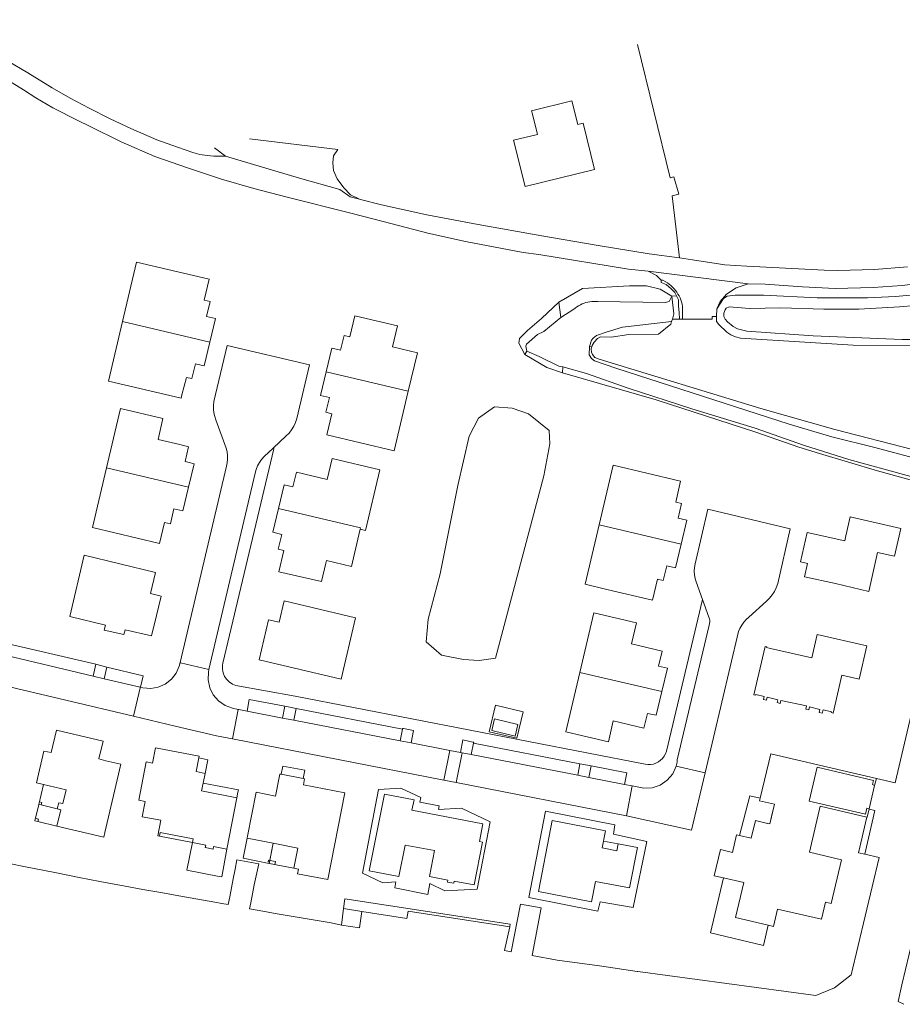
# Model space of a CAD drawing. Header units: metres. Extents: x 89888 to 94270, y 464165 to 468904.
# Tile 12 of 256: x 90191 to 90338, y 466162 to 466326. Entities that reach past the tile are written whole.
import ezdxf

# ---------------------------------------------------------------- set-up
doc = ezdxf.new("R2010")
doc.units = ezdxf.units.M
for name, color, linetype, lineweight in [('B_BEBOUWINGSGRENS_0', 251, 'CONTINUOUS', 13), ('B_LUIFEL_1', 251, 'CONTINUOUS', 13), ('B_OVERBOUWLIJN_LIJN_0', 251, 'CONTINUOUS', 13), ('B_OVERBOUWLIJN_LIJN_1', 251, 'CONTINUOUS', 13), ('B_TUSSENMUUR_0', 251, 'CONTINUOUS', 13), ('G_GRENS_ALGEMEEN_0', 251, 'CONTINUOUS', 13), ('K_STEIGER_1', 251, 'CONTINUOUS', 13), ('T_CULTUURGRENS_0', 251, 'CONTINUOUS', 13), ('T_MUUR_30CM_0', 251, 'CONTINUOUS', 13), ('T_WALBESCHERMING_0', 251, 'CONTINUOUS', 13), ('V_WEGGRENS_0', 251, 'CONTINUOUS', 13), ('W_WALBESCHERMING_LIJN_0', 251, 'CONTINUOUS', 13), ('W_WATERGRENS_0', 251, 'CONTINUOUS', 13)]:
    doc.layers.add(name, color=color, linetype=linetype, lineweight=lineweight)

msp = doc.modelspace()

# ---------------------------------------------------------------- linework, layer by layer
at = {"layer": 'B_BEBOUWINGSGRENS_0'}
for p, q in [((90276.55, 466310.07), (90277.33, 466306.92)), ((90337.78, 466241.14), (90329.37, 466243.08)), ((90247.15, 466226.28), (90235.28, 466229.11)), ((90213.26, 466223.3), (90214.05, 466226.68)), ((90327.99, 466216.78), (90330.85, 466216.12)), ((90274.15, 466208.58), (90270.26, 466209.52)), ((90213.91, 466204.7), (90213.41, 466202.13)), ((90220.65, 466200.73), (90221.1, 466203)), ((90222.14, 466200.44), (90220.65, 466200.73)), ((90221.82, 466198.79), (90222.14, 466200.44)), ((90238.46, 466199.56), (90234.77, 466200.29)), ((90221.57, 466197.51), (90221.82, 466198.79)), ((90333.72, 466199.57), (90333.43, 466198.44)), ((90227.43, 466196.36), (90221.57, 466197.51)), ((90194.5, 466195.28), (90194.91, 466195.18)), ((90225.76, 466187.81), (90227.43, 466196.36)), ((90332.52, 466194.55), (90332.2, 466193.16)), ((90193.86, 466192.55), (90194.35, 466192.43)), ((90194.35, 466192.43), (90194.35, 466192.43)), ((90332.2, 466193.16), (90332.12, 466193.17)), ((90197.49, 466191.67), (90205.32, 466189.84)), ((90229.2, 466189.97), (90229.14, 466189.65)), ((90229.14, 466189.65), (90233.46, 466188.8)), ((90288.13, 466188.03), (90288.34, 466189.17)), ((90232.8, 466185.44), (90233.74, 466185.27)), ((90233.84, 466185.8), (90232.91, 466185.97)), ((90233.74, 466185.27), (90233.84, 466185.8))]:
    msp.add_line(p, q, dxfattribs=at)
for points in [[(90277.33, 466306.92), (90277.38, 466306.7), (90273.43, 466305.73), (90275.33, 466298.04), (90286.89, 466300.9), (90285, 466308.56), (90284.1, 466308.34), (90283.12, 466312.31), (90276.41, 466310.65), (90276.55, 466310.07)], [(90222.91, 466272.16), (90223.85, 466276.09), (90222.4, 466276.44), (90222.98, 466278.9), (90222, 466279.14), (90222.82, 466282.65), (90210.76, 466285.49), (90208.41, 466275.58)], [(90208.41, 466275.58), (90206.06, 466265.69), (90218.15, 466262.85), (90218.29, 466263.39), (90219.05, 466266.3), (90219.93, 466266.09), (90220.52, 466268.57), (90221.98, 466268.22), (90222.91, 466272.16)], [(90255.92, 466264.02), (90257.44, 466270.41), (90253.28, 466271.4), (90254.11, 466274.89), (90247.05, 466276.56), (90246.21, 466273.06), (90245.25, 466273.29), (90244.66, 466270.82), (90243.2, 466271.16), (90242.26, 466267.23)], [(90242.26, 466267.23), (90241.32, 466263.31), (90242.8, 466262.95), (90242.23, 466260.49), (90243.2, 466260.26), (90242.38, 466256.75), (90253.57, 466254.11), (90255.92, 466264.02)], [(90219.37, 466248.02), (90220.3, 466251.93), (90219.49, 466252.14), (90218.85, 466252.33), (90219.41, 466254.77), (90217.97, 466255.12), (90214.32, 466255.98), (90215.14, 466259.46), (90208.09, 466261.13), (90205.74, 466251.23)], [(90243.24, 466252.83), (90242.42, 466249.33), (90237.32, 466250.55), (90236.73, 466248.09), (90235.28, 466248.43), (90234.34, 466244.49)], [(90247.91, 466241.04), (90248.78, 466240.83), (90251.19, 466250.95), (90243.24, 466252.83)], [(90205.74, 466251.23), (90203.4, 466241.34), (90214.58, 466238.68), (90215.41, 466242.19), (90216.38, 466241.96), (90216.97, 466244.43), (90218.43, 466244.08), (90219.37, 466248.02)], [(90301.27, 466238.58), (90302.21, 466242.53), (90300.75, 466242.87), (90301.34, 466245.31), (90300.38, 466245.54), (90301.18, 466249.05), (90289.97, 466251.71), (90287.64, 466241.79)], [(90234.34, 466244.49), (90233.4, 466240.54), (90234.87, 466240.19), (90234.28, 466237.71), (90235.25, 466237.48), (90234.41, 466233.98), (90241.5, 466232.33), (90242.22, 466235.42), (90242.33, 466235.86), (90246.46, 466234.87), (90247.7, 466240.11), (90247.91, 466241.04)], [(90329.37, 466243.08), (90328.66, 466239.92), (90328.48, 466239.09), (90322.21, 466240.51), (90321.08, 466235.64), (90322.25, 466235.37), (90321.76, 466233.13), (90326.94, 466231.99), (90332.45, 466230.66), (90333.88, 466237.19), (90336.72, 466236.57), (90337.78, 466241.14)], [(90287.64, 466241.79), (90285.3, 466231.89), (90288.89, 466231.04), (90296.51, 466229.24), (90297.34, 466232.73), (90298.28, 466232.52), (90298.9, 466234.98), (90300.33, 466234.65), (90301.27, 466238.58)], [(90214.05, 466226.68), (90214.82, 466229.92), (90213.08, 466230.33), (90213.91, 466233.84), (90202.06, 466236.71), (90199.68, 466226.52), (90205.58, 466225.09), (90205.39, 466224.27), (90208.64, 466223.51), (90208.83, 466224.33), (90213.26, 466223.3)], [(90235.28, 466229.11), (90234.44, 466225.6), (90232.7, 466226), (90231.13, 466219.33), (90244.78, 466216.12), (90247.15, 466226.28)], [(90298.05, 466214.03), (90298.99, 466217.96), (90297.51, 466218.28), (90298.1, 466220.78), (90292.99, 466221.97), (90293.83, 466225.47), (90286.78, 466227.15), (90284.44, 466217.24)], [(90330.85, 466216.12), (90332.12, 466221.63), (90323.88, 466223.54), (90323, 466219.64), (90316.12, 466221.22), (90315.48, 466221.36), (90315.51, 466221.47), (90315.21, 466221.53), (90313.37, 466213.51), (90313.67, 466213.44), (90313.7, 466213.55), (90315.08, 466213.21), (90314.97, 466212.71), (90315.48, 466212.6), (90315.59, 466213.09), (90317.35, 466212.68), (90317.23, 466212.2), (90317.73, 466212.07), (90317.86, 466212.56), (90322.1, 466211.66), (90321.98, 466211.11), (90322.48, 466210.99), (90322.6, 466211.48), (90324.34, 466211.05), (90324.23, 466210.58), (90324.73, 466210.47), (90324.85, 466210.98), (90326.25, 466210.66), (90326.22, 466210.54), (90326.53, 466210.47), (90327.99, 466216.78)], [(90284.44, 466217.24), (90282.1, 466207.33), (90289.17, 466205.66), (90289.98, 466209.15), (90295.08, 466207.96), (90295.66, 466210.42), (90297.12, 466210.09), (90298.05, 466214.03)], [(90270.26, 466209.52), (90269.8, 466207.57), (90273.69, 466206.64), (90274.15, 466208.58)], [(90205.32, 466189.84), (90205.49, 466190.62), (90208.16, 466201.95), (90205.67, 466202.54), (90204.49, 466202.83), (90205.19, 466205.81), (90197.43, 466207.64), (90196.54, 466203.88), (90195.35, 466204.14), (90194.1, 466198.86), (90195.29, 466198.58), (90199.04, 466197.71), (90198.49, 466195.41), (90197.83, 466195.56), (90197.58, 466194.53)], [(90221.1, 466203), (90221.15, 466203.3), (90213.91, 466204.7)], [(90314.41, 466196.29), (90316.15, 466203.68), (90323.99, 466201.85), (90333.72, 466199.57)], [(90213.41, 466202.13), (90212.34, 466202.34), (90211.11, 466195.98), (90212.19, 466195.77), (90211.69, 466193.22), (90214.79, 466192.63), (90214.28, 466190.03), (90214.56, 466189.97)], [(90234.77, 466200.29), (90234.58, 466200.32), (90233.86, 466196.67), (90230.63, 466197.29), (90229.2, 466189.97)], [(90323.9, 466201.47), (90322.57, 466195.82), (90331.9, 466193.64), (90332.13, 466194.64), (90332.52, 466194.55)], [(90333.43, 466198.44), (90333.06, 466198.56), (90333.24, 466199.27), (90323.9, 466201.47)], [(90233.46, 466188.8), (90233.99, 466188.7), (90237.56, 466188.01), (90236.9, 466184.65), (90237.65, 466184.5), (90237.51, 466183.73), (90242.57, 466182.76), (90245.39, 466197.22), (90238.49, 466198.54), (90238.68, 466199.51), (90238.46, 466199.56)], [(90268.23, 466189), (90267.75, 466189.09), (90268.32, 466192.03), (90256.52, 466194.34), (90256.87, 466196.02), (90251.98, 466196.97), (90249.44, 466184.24)], [(90194.91, 466195.18), (90195.01, 466195.6), (90194.6, 466195.7), (90194.5, 466195.28)], [(90316.77, 466195.3), (90314.31, 466195.88), (90314.41, 466196.29)], [(90316.02, 466192.07), (90316.47, 466194.01), (90316.77, 466195.3)], [(90197.58, 466194.53), (90198.14, 466194.39), (90197.49, 466191.67)], [(90332.12, 466193.17), (90324.38, 466194.97), (90322.6, 466187.34), (90327.94, 466186.08), (90326.23, 466178.81), (90325.27, 466179.04), (90324.59, 466176.16), (90317.3, 466177.87), (90316.6, 466174.97), (90315.75, 466175.19)], [(90194.35, 466192.43), (90194.45, 466192.84), (90193.96, 466192.96), (90193.86, 466192.55)], [(90288.34, 466189.17), (90288.4, 466189.47), (90288.67, 466190.88), (90279.83, 466192.59), (90279.61, 466191.43), (90277.54, 466180.79), (90286.36, 466179.07), (90287.04, 466182.46), (90292.68, 466181.39), (90294.01, 466188.11), (90290.79, 466188.7)], [(90310.99, 466190.09), (90312.93, 466189.64), (90313.62, 466192.57), (90315.6, 466192.08), (90315.61, 466192.15), (90316.02, 466192.07)], [(90214.56, 466189.97), (90214.69, 466190.6), (90220.15, 466189.56), (90220.04, 466188.93)], [(90308.29, 466183.05), (90306.76, 466183.42), (90307.79, 466187.79), (90309.8, 466187.3), (90310.49, 466190.2), (90310.99, 466190.09)], [(90220.04, 466188.93), (90222.27, 466188.51), (90222.17, 466188.09), (90223.47, 466187.84), (90223.54, 466188.25), (90225.76, 466187.81)], [(90249.44, 466184.24), (90254.37, 466183.27), (90255.39, 466188.48), (90260.29, 466187.61), (90259.44, 466183.3), (90262.51, 466182.69), (90262.45, 466182.33), (90263.46, 466182.15), (90263.53, 466182.5), (90266.88, 466181.87), (90268.23, 466189)], [(90290.79, 466188.7), (90290.58, 466187.55), (90288.13, 466188.03)], [(90232.91, 466185.97), (90232.68, 466186.01), (90232.63, 466185.7), (90232.84, 466185.66), (90232.8, 466185.44)], [(90315.75, 466175.19), (90310.31, 466176.48), (90311.67, 466182.26), (90308.29, 466183.05)]]:
    msp.add_lwpolyline(points, dxfattribs=at)
at = {"layer": 'B_LUIFEL_1'}
for p, q in [((90222.62, 466202.71), (90221.1, 466203)), ((90222.14, 466200.44), (90222.62, 466202.71)), ((90227.68, 466197.67), (90221.82, 466198.79)), ((90194.5, 466195.28), (90193.86, 466192.55)), ((90197.58, 466194.53), (90194.91, 466195.18)), ((90316.02, 466192.07), (90316.77, 466195.3)), ((90193.86, 466192.55), (90194.35, 466192.43)), ((90194.35, 466192.43), (90197.49, 466191.67)), ((90214.56, 466189.97), (90220.04, 466188.93)), ((90232.91, 466185.97), (90233.46, 466188.8)), ((90290.79, 466188.7), (90288.34, 466189.17)), ((90232.8, 466185.44), (90232.91, 466185.97)), ((90308.29, 466183.05), (90306.13, 466173.89))]:
    msp.add_line(p, q, dxfattribs=at)
for points in [[(90275.01, 466210.69), (90270.42, 466211.77), (90269.38, 466207.36), (90273.97, 466206.27), (90275.01, 466210.69)], [(90221.1, 466203), (90221.1, 466203), (90220.65, 466200.73)], [(90238.46, 466199.56), (90238.74, 466200.97), (90235.07, 466201.65), (90234.77, 466200.29)], [(90221.82, 466198.79), (90221.82, 466198.79), (90221.57, 466197.51)], [(90227.43, 466196.36), (90227.61, 466197.3), (90227.68, 466197.67)], [(90267.38, 466181.19), (90269.51, 466192.37), (90264.75, 466194.64), (90260.94, 466194.44), (90261.05, 466195.02), (90257.86, 466195.64), (90258.01, 466196.4), (90254.67, 466197.98), (90250.98, 466197.78), (90248.33, 466183.86), (90251.71, 466182.25), (90253.87, 466182.37), (90253.67, 466181.37), (90259.14, 466180.3), (90259.5, 466182.1), (90261.99, 466180.91), (90267.38, 466181.19)], [(90314.41, 466196.29), (90312.66, 466196.7), (90310.99, 466190.09)], [(90278.73, 466194.17), (90275.95, 466179.78), (90287.4, 466177.52), (90287.82, 466179.07), (90293.31, 466178.12), (90295.57, 466189.13), (90290.01, 466190.32), (90290.27, 466191.89), (90278.73, 466194.17)], [(90220.04, 466188.93), (90219.12, 466184.32), (90224.5, 466183.28), (90224.91, 466183.21), (90225.76, 466187.81)], [(90229.14, 466189.65), (90228.46, 466186.35), (90232.8, 466185.44)], [(90306.13, 466173.89), (90314.95, 466171.78), (90315.75, 466175.19)]]:
    msp.add_lwpolyline(points, dxfattribs=at)
at = {"layer": 'B_OVERBOUWLIJN_LIJN_0'}
msp.add_line((90332.52, 466194.55), (90333.43, 466198.44), dxfattribs=at)
at = {"layer": 'B_OVERBOUWLIJN_LIJN_1'}
for p, q in [((90195.29, 466198.58), (90194.5, 466195.28)), ((90288.34, 466189.17), (90290.79, 466188.7))]:
    msp.add_line(p, q, dxfattribs=at)
for points in [[(90194.5, 466195.28), (90194.91, 466195.18), (90197.58, 466194.53)], [(90233.46, 466188.8), (90232.8, 466185.44), (90236.9, 466184.65)]]:
    msp.add_lwpolyline(points, dxfattribs=at)
at = {"layer": 'B_TUSSENMUUR_0'}
for p, q in [((90208.41, 466275.58), (90222.91, 466272.16)), ((90242.26, 466267.23), (90255.92, 466264.02)), ((90205.74, 466251.23), (90219.37, 466248.02)), ((90287.64, 466241.79), (90301.27, 466238.58)), ((90284.44, 466217.24), (90298.05, 466214.03))]:
    msp.add_line(p, q, dxfattribs=at)
msp.add_lwpolyline([(90234.34, 466244.49), (90247.97, 466241.28), (90247.91, 466241.04)], dxfattribs=at)
at = {"layer": 'G_GRENS_ALGEMEEN_0'}
for p, q in [((90299.69, 466275.61), (90299.55, 466275.16)), ((90301.52, 466275.98), (90300.98, 466275.97)), ((90205.83, 466218.11), (90204, 466218.58))]:
    msp.add_line(p, q, dxfattribs=at)
for points in [[(90300.97, 466286.18), (90299.76, 466296.49), (90300.89, 466296.8), (90300.04, 466299.66), (90299.43, 466299.49), (90294.02, 466321.65)], [(90300.52, 466279.84), (90300.2, 466280.4), (90299.63, 466281.04), (90298.78, 466281.73), (90297.96, 466282.11), (90297.95, 466282.45)], [(90442.66, 466273.18), (90433.9, 466276.22), (90423.09, 466279.27), (90413.79, 466281.28), (90411.67, 466281.84), (90407.03, 466282.64), (90400.24, 466283.01), (90395.92, 466282.97), (90393.2, 466282.73), (90389.36, 466282.14), (90381.65, 466281.1), (90375.21, 466279.95), (90356.94, 466276), (90341.98, 466271.82), (90340.38, 466271.58), (90329.87, 466271.66), (90311.16, 466272.84), (90310.32, 466273.04), (90309.52, 466273.4), (90308.88, 466273.8), (90307.56, 466275.08), (90307.16, 466275.6), (90307.13, 466276.44)], [(90280.96, 466278.83), (90284.88, 466281.11), (90292.7, 466281.54), (90295.49, 466281.54), (90297.78, 466280.98), (90299.71, 466279.81)], [(90275.27, 466270.1), (90274.27, 466272), (90274.38, 466272.75), (90275.72, 466274.08), (90278.04, 466276.07), (90280.96, 466278.83)], [(90300.98, 466275.97), (90300.95, 466277.11), (90300.81, 466278.16), (90300.81, 466279.21), (90300.52, 466279.84)], [(90299.55, 466275.16), (90297.5, 466273.51), (90292.55, 466273.44), (90289.62, 466273.01), (90287.84, 466273.07), (90287.36, 466272.75), (90286.8, 466272.15), (90286.48, 466271.63), (90286.41, 466271.39)], [(90286.41, 466271.39), (90286.32, 466271.03), (90286.36, 466270.51), (90286.52, 466270.11), (90286.92, 466269.63), (90287.63, 466269.35), (90314.49, 466261.14), (90326.81, 466257.65), (90339.72, 466254.28), (90351.07, 466251.91), (90358.99, 466250.15)], [(90281.54, 466267.04), (90278.96, 466267.94), (90275.27, 466270.1)], [(90357.05, 466244.09), (90356.45, 466244.29), (90354.65, 466244.85), (90353.9, 466245.19), (90351.62, 466245.71), (90347.31, 466246.91), (90340.95, 466248.82), (90333.91, 466250.74), (90324.29, 466253.64), (90320.85, 466254.67), (90313.69, 466257.19), (90297.1, 466262.56), (90281.54, 466267.04)]]:
    msp.add_lwpolyline(points, dxfattribs=at)
at = {"layer": 'K_STEIGER_1'}
for points in [[(90331.78, 466186.98), (90333.45, 466194.25), (90332.51, 466194.47), (90332.2, 466193.16)], [(90272.77, 466174.89), (90272.84, 466175.33), (90245.37, 466179.59), (90245.16, 466177.98)], [(90244.83, 466175.2), (90247.8, 466174.75), (90248.22, 466177.48)]]:
    msp.add_lwpolyline(points, dxfattribs=at)
at = {"layer": 'T_CULTUURGRENS_0'}
for p, q in [((90280.96, 466278.83), (90281.28, 466276.28)), ((90275.61, 466270.68), (90275.27, 466270.1)), ((90286.02, 466271.42), (90286.41, 466271.39)), ((90281.54, 466267.04), (90281.62, 466268.03))]:
    msp.add_line(p, q, dxfattribs=at)
at = {"layer": 'T_MUUR_30CM_0'}
msp.add_line((90330.74, 466187.22), (90332.12, 466193.17), dxfattribs=at)
at = {"layer": 'T_WALBESCHERMING_0'}
for p, q in [((90333.72, 466199.57), (90336.85, 466198.84)), ((90331.78, 466186.98), (90330.74, 466187.22))]:
    msp.add_line(p, q, dxfattribs=at)
msp.add_lwpolyline([(90323.67, 466163.47), (90326.78, 466164.79), (90329.51, 466166.92), (90334.21, 466186.42), (90331.78, 466186.98)], dxfattribs=at)
at = {"layer": 'V_WEGGRENS_0'}
for p, q in [((90223.7, 466304.46), (90225.53, 466303.09)), ((90312.41, 466281.87), (90295.78, 466283.98)), ((90299.71, 466279.81), (90300.52, 466279.84)), ((90307.13, 466276.44), (90307.2, 466277.72)), ((90300.98, 466275.97), (90299.81, 466275.99)), ((90204, 466218.58), (90186.85, 466222.58)), ((90186.39, 466220.67), (90203.56, 466216.61)), ((90203.56, 466216.61), (90204, 466218.58)), ((90205.83, 466218.11), (90205.39, 466216.17)), ((90177.69, 466217.61), (90210.24, 466209.94)), ((90205.39, 466216.17), (90203.56, 466216.61)), ((90205.39, 466216.17), (90211.36, 466214.78)), ((90211.36, 466214.78), (90211.39, 466214.77)), ((90235.02, 466209.62), (90235.41, 466211.61)), ((90235.41, 466211.61), (90237.27, 466211.24)), ((90226.71, 466206.18), (90227.66, 466211.08)), ((90235.02, 466209.62), (90229.13, 466210.78)), ((90237.27, 466211.24), (90236.89, 466209.3)), ((90254.94, 466207.79), (90237.27, 466211.24)), ((90236.89, 466209.3), (90235.02, 466209.62)), ((90254.58, 466205.85), (90236.89, 466209.3)), ((90254.58, 466205.85), (90254.94, 466207.79)), ((90226.71, 466206.18), (90261.85, 466199.31)), ((90256.38, 466205.51), (90254.58, 466205.85)), ((90262.81, 466204.26), (90256.38, 466205.51)), ((90266.77, 466205.48), (90266.38, 466203.57)), ((90284.45, 466202.05), (90266.77, 466205.48)), ((90261.85, 466199.31), (90262.81, 466204.26)), ((90264.62, 466203.91), (90262.81, 466204.26)), ((90263.9, 466198.91), (90264.85, 466203.87)), ((90264.85, 466203.87), (90264.62, 466203.91)), ((90266.38, 466203.57), (90264.85, 466203.87)), ((90266.38, 466203.57), (90284.09, 466200.11)), ((90284.09, 466200.11), (90284.45, 466202.05)), ((90284.45, 466202.05), (90286.32, 466201.71)), ((90286.32, 466201.71), (90285.95, 466199.74)), ((90300.44, 466201.66), (90305.24, 466200.52)), ((90285.95, 466199.74), (90284.09, 466200.11)), ((90261.85, 466199.31), (90263.9, 466198.91)), ((90263.9, 466198.91), (90292.18, 466193.39)), ((90285.95, 466199.74), (90291.84, 466198.61)), ((90291.84, 466198.61), (90293.14, 466198.35)), ((90292.18, 466193.39), (90293.14, 466198.35))]:
    msp.add_line(p, q, dxfattribs=at)
for points in [[(90225.53, 466303.09), (90224.79, 466303.08), (90223.57, 466303.11), (90222.51, 466303.2), (90221.29, 466303.39), (90220.1, 466303.7), (90217.55, 466304.58), (90214.12, 466305.8), (90209.79, 466307.7), (90206.39, 466309.31), (90202.86, 466311.07), (90199.7, 466312.72), (90196.7, 466314.46), (90192.66, 466316.94), (90189.29, 466318.97), (90186.41, 466320.75), (90181.71, 466323.77), (90178.72, 466325.8)], [(90175.28, 466322.65), (90176.81, 466323.63), (90178.09, 466322.81), (90182.32, 466320.08), (90187.42, 466316.9), (90191.93, 466314.13), (90193.99, 466312.81), (90196.84, 466311.15), (90201.11, 466308.98), (90202.8, 466308.12), (90208.2, 466305.47), (90213.79, 466303.02), (90219.41, 466301.1), (90224.87, 466299.28), (90230.26, 466297.74), (90235.77, 466296.25), (90246.38, 466293.62), (90251.75, 466292.23), (90259.16, 466290.29), (90265.45, 466288.93), (90275, 466287.09), (90277.64, 466286.74)], [(90247.82, 466295.97), (90246.33, 466296.65), (90245.18, 466297.84), (90244.12, 466299.34), (90243.47, 466300.72), (90243.37, 466301.97), (90243.5, 466303.13), (90244.18, 466304.23), (90229.55, 466305.96)], [(90247.82, 466295.97), (90246.24, 466296.32), (90244.56, 466297.54), (90237.86, 466299.45), (90225.53, 466303.09)], [(90278.12, 466289.85), (90267.54, 466291.71), (90259, 466293.32), (90251.45, 466294.99), (90247.97, 466295.91), (90247.82, 466295.97)], [(90307.2, 466277.72), (90308.32, 466279.4), (90308.92, 466279.8), (90310.24, 466279.99), (90314.96, 466279.99), (90323.88, 466279.51), (90332.27, 466279.54), (90336.91, 466279.78), (90341.23, 466280.13), (90344.02, 466280.57), (90351.06, 466281.97), (90362.54, 466285.03), (90372.38, 466287.27), (90383.21, 466289.5), (90386.73, 466289.97), (90388.69, 466290.09), (90399.28, 466290.29), (90408, 466289.64), (90413.99, 466288.88), (90418.7, 466287.86), (90428.19, 466285.59), (90448.71, 466279.68), (90453.33, 466278.22)], [(90300.97, 466286.18), (90295.95, 466286.87), (90287.46, 466288.21), (90278.12, 466289.85)], [(90277.64, 466286.74), (90292.54, 466284.3), (90295.78, 466283.98)], [(90338.87, 466284.71), (90333.39, 466284.27), (90327.29, 466284.1), (90325.04, 466284.11), (90312.2, 466284.79), (90308.54, 466285.03), (90303.14, 466285.88), (90300.97, 466286.18)], [(90295.78, 466283.98), (90297.16, 466283.22), (90297.95, 466282.45)], [(90297.95, 466282.45), (90298.23, 466282.46), (90298.99, 466282.02), (90299.29, 466281.8), (90299.57, 466281.57), (90299.84, 466281.32), (90300.09, 466281.05), (90300.32, 466280.77), (90300.54, 466280.48), (90300.74, 466280.17), (90300.92, 466279.86), (90301.08, 466279.53), (90301.22, 466279.19), (90301.34, 466278.84), (90301.43, 466278.49), (90301.51, 466278.13), (90301.52, 466277.1), (90301.52, 466275.98)], [(90312.41, 466281.87), (90310.4, 466281.18), (90308.79, 466280.15), (90307.76, 466278.95), (90307.2, 466277.72)], [(90343.02, 466282.21), (90338.02, 466281.61), (90333.2, 466281.23), (90326.89, 466281.11), (90321.46, 466281.36), (90315.24, 466281.8), (90312.41, 466281.87)], [(90301.52, 466275.98), (90306.43, 466276.01), (90306.45, 466276.45), (90307.13, 466276.44)], [(90233.44, 466254.53), (90235.62, 466256.57), (90236.11, 466257.05), (90236.53, 466257.59), (90236.89, 466258.17), (90237.17, 466258.79), (90237.38, 466259.44), (90239.52, 466268.4), (90225.82, 466271.59), (90223.61, 466262.27), (90223.55, 466261.65), (90223.56, 466261.03), (90223.62, 466260.42), (90223.76, 466259.82), (90223.95, 466259.23), (90225.66, 466254.53), (90225.79, 466253.93), (90225.86, 466253.32), (90225.86, 466252.71), (90225.8, 466252.11), (90225.68, 466251.51), (90217.99, 466218.86)], [(90222.79, 466217.7), (90230.47, 466250.39), (90230.64, 466251), (90230.87, 466251.59), (90231.17, 466252.15), (90231.53, 466252.67), (90231.95, 466253.15), (90233.44, 466254.53)], [(90225.15, 466217.14), (90225.07, 466217.45), (90225.02, 466217.78), (90225.01, 466218.1), (90225.03, 466218.42), (90225.09, 466218.74), (90233.55, 466254.41), (90233.44, 466254.53)], [(90305.24, 466200.52), (90310.82, 466224.01), (90311.05, 466224.56), (90311.34, 466225.09), (90311.69, 466225.57), (90312.09, 466226.02), (90312.54, 466226.41), (90315.43, 466229.09), (90315.94, 466229.57), (90316.39, 466230.11), (90316.78, 466230.69), (90317.09, 466231.32), (90317.32, 466231.99), (90319.4, 466241.12), (90305.68, 466244.4), (90303.62, 466235.29), (90303.49, 466234.69), (90303.45, 466234.08), (90303.48, 466233.46), (90303.59, 466232.86), (90303.77, 466232.27), (90304.82, 466229.37)], [(90304.82, 466229.37), (90298.81, 466204.12), (90298.66, 466203.69), (90298.44, 466203.29), (90298.17, 466202.93), (90297.85, 466202.61), (90297.48, 466202.35)], [(90300.44, 466201.66), (90300.5, 466201.86), (90300.54, 466202.07), (90300.58, 466202.28), (90300.61, 466202.5), (90300.63, 466202.71), (90305.93, 466225.1), (90305.99, 466225.36), (90306.02, 466225.63), (90306.01, 466225.9), (90305.96, 466226.16), (90305.88, 466226.42), (90304.82, 466229.37)], [(90211.39, 466214.77), (90211.87, 466216.68), (90205.83, 466218.11)], [(90217.99, 466218.86), (90217.85, 466218.27), (90217.33, 466217.1), (90216.54, 466216.09), (90215.53, 466215.3), (90214.36, 466214.78), (90213.1, 466214.55), (90211.82, 466214.64), (90211.39, 466214.77)], [(90217.99, 466218.86), (90218.07, 466218.84), (90222.77, 466217.71), (90222.79, 466217.7)], [(90227.66, 466211.08), (90226.7, 466211.28), (90225.46, 466211.75), (90224.37, 466212.5), (90223.51, 466213.5), (90222.92, 466214.68), (90222.64, 466215.97), (90222.69, 466217.29), (90222.79, 466217.7)], [(90297.48, 466202.35), (90297.08, 466202.14), (90296.65, 466201.99), (90296.2, 466201.91), (90295.74, 466201.9), (90295.29, 466201.96), (90237.14, 466213.29), (90227.24, 466215.07), (90226.68, 466215.3), (90226.16, 466215.64), (90225.73, 466216.07), (90225.39, 466216.57), (90225.15, 466217.14)], [(90210.24, 466209.94), (90211.34, 466214.69), (90211.36, 466214.78)], [(90235.41, 466211.61), (90229.49, 466212.73), (90229.13, 466210.78)], [(90210.24, 466209.94), (90217.18, 466208.27), (90224.05, 466206.7), (90226.71, 466206.18)], [(90229.13, 466210.78), (90227.73, 466211.07), (90227.66, 466211.08)], [(90254.94, 466207.79), (90254.96, 466207.92), (90255.14, 466207.89), (90256.8, 466207.59), (90256.38, 466205.51)], [(90264.62, 466203.91), (90265, 466206.01), (90266.65, 466205.65), (90266.8, 466205.62), (90266.77, 466205.48)], [(90291.84, 466198.61), (90292.23, 466200.55), (90286.32, 466201.71)], [(90293.14, 466198.35), (90295.04, 466197.97), (90296.45, 466198.04), (90297.79, 466198.49), (90298.95, 466199.29), (90299.86, 466200.37), (90300.44, 466201.66)], [(90292.18, 466193.39), (90302.99, 466191.01), (90305.24, 466200.52)]]:
    msp.add_lwpolyline(points, dxfattribs=at)
at = {"layer": 'W_WALBESCHERMING_LIJN_0'}
for p, q in [((90244.83, 466175.2), (90245.16, 466177.98)), ((90245.16, 466177.98), (90248.22, 466177.48)), ((90294.07, 466167.47), (90323.67, 466163.47))]:
    msp.add_line(p, q, dxfattribs=at)
for points in [[(90185.45, 466186.3), (90192.01, 466184.96), (90197.42, 466183.9), (90201.21, 466183.14), (90204.62, 466182.47), (90208.84, 466181.68), (90211.82, 466181.13), (90214.8, 466180.6), (90217.78, 466180.07), (90223.76, 466179.01), (90224.94, 466178.8), (90225.99, 466178.61), (90226.25, 466179.91), (90226.81, 466182.89), (90227.12, 466184.51), (90227.41, 466186.06), (90231.07, 466185.4), (90230.31, 466181.87), (90229.75, 466178.89), (90229.54, 466177.88), (90231.11, 466177.6), (90234.11, 466177.1), (90237.09, 466176.59), (90240.09, 466176.09), (90243.07, 466175.57), (90244.83, 466175.2)], [(90272.77, 466174.89), (90271.92, 466171), (90272.99, 466170.73), (90274.55, 466178.69), (90278.01, 466178.07), (90276.48, 466170.12), (90280.68, 466169.39), (90287.69, 466168.41), (90293.97, 466167.49), (90294.07, 466167.47)], [(90248.22, 466177.48), (90255.67, 466176.32), (90255.88, 466177.52), (90272.77, 466174.89)]]:
    msp.add_lwpolyline(points, dxfattribs=at)
at = {"layer": 'W_WATERGRENS_0'}
for p, q in [((90299.81, 466275.99), (90299.69, 466275.61)), ((90275.61, 466270.68), (90277.65, 466269.8))]:
    msp.add_line(p, q, dxfattribs=at)
for points in [[(90299.71, 466279.81), (90299.29, 466278.95), (90298.64, 466278.73), (90287.42, 466278.9), (90287.09, 466278.92), (90286.75, 466278.93), (90286.42, 466278.91), (90286.09, 466278.87), (90285.77, 466278.81), (90285.44, 466278.73), (90285.13, 466278.63), (90284.82, 466278.51), (90284.52, 466278.37), (90284.23, 466278.22), (90283.95, 466278.04), (90283.68, 466277.84), (90283.42, 466277.63), (90281.28, 466276.28)], [(90299.71, 466279.81), (90300.08, 466276.87), (90299.81, 466275.99)], [(90342.76, 466278.5), (90337.56, 466278.02), (90330.8, 466277.62), (90325, 466277.67), (90317.85, 466277.87), (90312.65, 466277.76), (90309.25, 466278.04), (90308.77, 466277.84), (90308.57, 466277.56), (90308.37, 466277), (90308.37, 466276.44), (90308.57, 466276), (90308.97, 466275.52), (90309.89, 466274.76), (90310.65, 466274.36), (90312.17, 466274), (90323.2, 466273.19), (90337.99, 466272.58), (90340.15, 466272.58)], [(90281.28, 466276.28), (90278.42, 466273.92), (90277.4, 466273.41), (90275.59, 466271.85), (90275.44, 466271.5), (90275.61, 466270.68)], [(90286.02, 466271.42), (90286.36, 466272.48), (90286.64, 466272.84), (90287.2, 466273.24), (90288.8, 466273.84), (90291.52, 466274.64), (90299.69, 466275.61)], [(90358.54, 466248.24), (90353.23, 466249.69), (90343.19, 466252.05), (90333.44, 466254.66), (90326.29, 466256.42), (90319.25, 466258.51), (90290.43, 466267.84), (90286.84, 466269.08), (90286.36, 466269.44), (90286, 466270.04), (90286.02, 466271.42)], [(90277.65, 466269.8), (90280.96, 466268.18), (90281.62, 466268.03)], [(90281.62, 466268.03), (90285.56, 466266.92), (90292.44, 466264.52), (90303.07, 466261.08), (90313.58, 466257.87), (90321.62, 466255.03), (90329.13, 466252.62), (90348.55, 466247.33), (90357.27, 466245.16), (90366.54, 466242.36), (90376.1, 466239.67), (90393.08, 466235.39), (90401.36, 466233.06), (90411.59, 466230.81), (90416.69, 466229.16), (90425.26, 466226.98), (90435.09, 466223.62)], [(90264.15, 466248.34), (90261.21, 466233.65), (90259.23, 466226.11), (90258.91, 466222.3), (90261.45, 466220.08), (90265.1, 466219.36), (90267.72, 466219.21), (90270.42, 466219.6), (90278.44, 466249.92), (90279.47, 466255.24), (90279.31, 466257.46), (90275.9, 466260.24), (90273.2, 466261.2), (90270.26, 466261.43)], [(90270.26, 466261.43), (90267.56, 466259.53), (90266.06, 466256.51), (90264.15, 466248.34)], [(90336.85, 466198.84), (90343.88, 466228.78), (90344.27, 466230.42), (90345.33, 466234.39), (90345.33, 466236.35), (90353.55, 466235.28), (90352.41, 466230.12), (90339.79, 466172.93), (90337.97, 466165.26), (90337.32, 466162.47), (90338.28, 466162.02)]]:
    msp.add_lwpolyline(points, dxfattribs=at)

doc.saveas('drawing.dxf')
